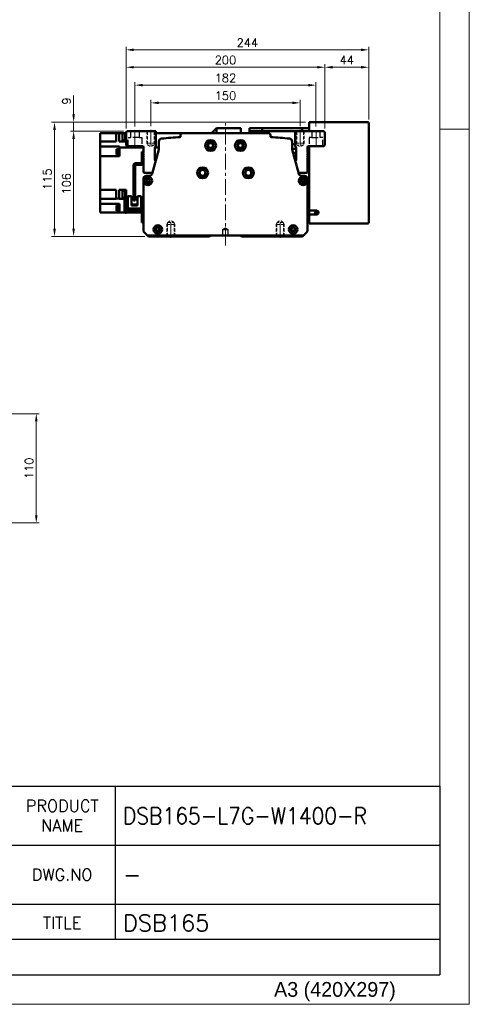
# Model space of a CAD drawing. Header units: millimetres. Extents: x 46891 to 51038, y 6223 to 10291.
# Tile 7 of 8: x 50586 to 51038, y 8529 to 9520. Entities that reach past the tile are written whole.
import ezdxf

# ---------------------------------------------------------------- set-up
doc = ezdxf.new("R2010")
doc.units = ezdxf.units.MM
doc.header["$LTSCALE"] = 0.5
for name, pattern in [('CENTER', [50.8, 31.75, -6.35, 6.35, -6.35]), ('HIDDEN', [9.525, 6.35, -3.175]), ('HIDDENX2', [19.05, 12.7, -6.35])]:
    doc.linetypes.add(name, pattern=pattern)
doc.layers.get('0').update_dxf_attribs({"lineweight": 20})
doc.layers.add('1', color=1, linetype='CENTER', lineweight=13)
doc.layers.add('외형선(ISO)', color=7, linetype='Continuous', lineweight=50)
doc.layers.add('2', color=2, linetype='HIDDENX2')
doc.layers.add('3', color=3, linetype='Continuous')
doc.styles.add('ACISOGDT', font='amgdt.shx')
doc.styles.add('DSR TEXT', font='romans.shx', dxfattribs={"bigfont": 'whgtxt.shx'})
doc.styles.get("Standard").update_dxf_attribs({"font": 'romans.shx', "bigfont": 'whgtxt.shx'})
doc.dimstyles.new('DSR', dxfattribs={"dimscale": 2, "dimtxt": 3, "dimasz": 3, "dimexe": 0.5, "dimexo": 0.5, "dimgap": 0.5, "dimtad": 1, "dimdsep": 46, "dimtxsty": 'Standard', "dimcen": 2.5, "dimclrd": 4, "dimclre": 4, "dimclrt": 2, "dimadec": 0, "dimazin": 2, "dimtfac": 1, "dimtmove": 0, "dimatfit": 3, "dimfxl": 0, "dimlwd": -1, "dimlwe": -1, "dimarcsym": 0})

# ---------------------------------------------------------------- blocks, each defined once
blk = doc.blocks.new('A$C13F00394')
at = {"layer": '3'}
for p, q in [((0, 32), (202.32, 32)), ((147.32, 32), (147.32, 6)), ((202.32, 32), (202.32, 0)), ((97.32, 22), (202.32, 22)), ((129.32, 12), (202.32, 12)), ((202.32, 6), (129.32, 6)), ((0, 0), (202.32, 0))]:
    blk.add_line(p, q, dxfattribs=at)
at = {"color": 7, "char_height": 2, "attachment_point": 5, "style": 'DSR TEXT'}
for s, insert in [('PRODUCT\\PNAME', (138.32, 27)), ('DWG.NO', (138.32, 17)), ('TITLE', (138.32, 8.83))]:
    blk.add_mtext(s, dxfattribs=dict(at, insert=insert))
blk = doc.blocks.new('A$C1C1952E1')
at = {"color": 1}
blk.add_lwpolyline([(0, 0), (420, 0), (420, 297), (0, 297)], close=True, dxfattribs=at)
at = {"color": 3}
blk.add_lwpolyline([(5, 5), (415, 5), (415, 292), (5, 292)], close=True, dxfattribs=at)
at = {"color": 7, "style": 'ACISOGDT'}
blk.add_text('A3 (420X297)', height=2.5, dxfattribs=at).set_placement((386.91, 1.28))
blk = doc.blocks.new('A$C1E181772')
at = {"layer": '외형선(ISO)'}
for p, q in [((17.4, 71), (17.4, 59.6)), ((19, 71), (17.4, 71)), ((11.1, 59.6), (16.9, 59.6)), ((17.4, 59.6), (18.94, 59.6)), ((9, 22), (9, 57.5)), ((10.6, 57.5), (10.6, 22)), ((16.9, 58), (11.1, 58)), ((1.6, 25), (0, 25)), ((0, 22), (0, 25)), ((0, 22), (0, 12)), ((1.6, 25), (1.6, 22)), ((1.6, 12.1), (1.6, 22)), ((3.3, 26.5), (3.3, 14.1)), ((7, 26.5), (3.3, 26.5)), ((7, 17.1), (7, 26.5)), ((10.6, 22), (9, 22)), ((16.7, 26.5), (13, 26.5)), ((13, 26.5), (13, 17.1)), ((16.7, 14.1), (16.7, 26.5)), ((2, 10), (16.9, 10)), ((17, 11.6), (2.1, 11.6)), ((3.3, 11.6), (3.3, 14.1)), ((5.3, 14.1), (3.3, 14.1)), ((14.7, 14.1), (5.3, 14.1)), ((7, 18.1), (13, 18.1)), ((13, 17.8), (7, 17.8)), ((7, 17.1), (13, 17.1)), ((16.7, 14.1), (14.7, 14.1)), ((16.7, 14.1), (16.7, 11.6)), ((17.4, 9.5), (17.4, 3)), ((17.4, 0), (17.4, 3)), ((17.4, 0), (19, 0))]:
    blk.add_line(p, q, dxfattribs=at)
for centre, radius, start, end in [((11.1, 57.5), 2.1, 90, 180), ((16.9, 60.1), 0.5, 270, 0), ((16.9, 60.1), 2.1, 270, 346.22585), ((11.1, 57.5), 0.5, 90, 180), ((2, 12), 2, 179.99989, 269.99989), ((2.1, 12.1), 0.5, 179.99989, 269.99989), ((16.9, 9.5), 0.5, 359.99989, 89.99989), ((17, 9.6), 2, 0.24541, 89.99989)]:
    blk.add_arc(centre, radius, start, end, dxfattribs=at)
blk = doc.blocks.new('*D127')
at = {"color": 1, "linetype": 'ByBlock'}
for p, q in [((50717.97, 9412.85), (50717.97, 9439.25)), ((50725.77, 9436.25), (50860.17, 9436.25)), ((50867.97, 9412.85), (50867.97, 9439.25))]:
    blk.add_line(p, q, dxfattribs=at)
at = {"color": 1}
for points in [[(50725.77, 9437.55), (50725.77, 9434.95), (50717.97, 9436.25)], [(50860.17, 9437.55), (50860.17, 9434.95), (50867.97, 9436.25)]]:
    blk.add_solid(points, dxfattribs=at)
at = {"layer": 'Defpoints', "color": 0}
for p in [(50867.97, 9436.25), (50717.97, 9409.25), (50867.97, 9409.25)]:
    blk.add_point(p, dxfattribs=at)
at = {"color": 3, "insert": (50792.97, 9443.45), "char_height": 8.4, "attachment_point": 5, "style": 'DSR TEXT'}
blk.add_mtext('150', dxfattribs=at)
blk = doc.blocks.new('*D128')
at = {"color": 1, "linetype": 'ByBlock'}
for p, q in [((50701.97, 9412.41), (50701.97, 9457.07)), ((50709.77, 9454.07), (50876.17, 9454.07)), ((50883.97, 9412.41), (50883.97, 9457.07))]:
    blk.add_line(p, q, dxfattribs=at)
at = {"color": 1}
for points in [[(50709.77, 9455.37), (50709.77, 9452.77), (50701.97, 9454.07)], [(50876.17, 9455.37), (50876.17, 9452.77), (50883.97, 9454.07)]]:
    blk.add_solid(points, dxfattribs=at)
at = {"layer": 'Defpoints', "color": 0}
for p in [(50883.97, 9454.07), (50701.97, 9408.81), (50883.97, 9408.81)]:
    blk.add_point(p, dxfattribs=at)
at = {"color": 3, "insert": (50792.97, 9461.27), "char_height": 8.4, "attachment_point": 5, "style": 'DSR TEXT'}
blk.add_mtext('182', dxfattribs=at)
blk = doc.blocks.new('*D129')
at = {"color": 1, "linetype": 'ByBlock'}
for p, q in [((50692.97, 9410.41), (50692.97, 9475.08)), ((50892.97, 9410.41), (50892.97, 9475.08)), ((50700.77, 9472.08), (50885.17, 9472.08))]:
    blk.add_line(p, q, dxfattribs=at)
at = {"color": 1}
for points in [[(50700.77, 9473.38), (50700.77, 9470.78), (50692.97, 9472.08)], [(50885.17, 9473.38), (50885.17, 9470.78), (50892.97, 9472.08)]]:
    blk.add_solid(points, dxfattribs=at)
at = {"layer": 'Defpoints', "color": 0}
for p in [(50892.97, 9472.08), (50692.97, 9406.81), (50892.97, 9406.81)]:
    blk.add_point(p, dxfattribs=at)
at = {"color": 3, "insert": (50792.97, 9479.28), "char_height": 8.4, "attachment_point": 5, "style": 'DSR TEXT'}
blk.add_mtext('200', dxfattribs=at)
blk = doc.blocks.new('*D130')
at = {"color": 1, "linetype": 'ByBlock'}
for p, q in [((50892.97, 9410.41), (50892.97, 9475.08)), ((50936.97, 9419.41), (50936.97, 9475.08)), ((50900.77, 9472.08), (50929.17, 9472.08))]:
    blk.add_line(p, q, dxfattribs=at)
at = {"color": 1}
for points in [[(50900.77, 9473.38), (50900.77, 9470.78), (50892.97, 9472.08)], [(50929.17, 9473.38), (50929.17, 9470.78), (50936.97, 9472.08)]]:
    blk.add_solid(points, dxfattribs=at)
at = {"layer": 'Defpoints', "color": 0}
for p in [(50936.97, 9472.08), (50936.97, 9415.81), (50892.97, 9406.81)]:
    blk.add_point(p, dxfattribs=at)
at = {"color": 3, "insert": (50914.97, 9479.28), "char_height": 8.4, "attachment_point": 5, "style": 'DSR TEXT'}
blk.add_mtext('44', dxfattribs=at)
blk = doc.blocks.new('*D147')
at = {"color": 1, "linetype": 'ByBlock'}
for p, q in [((50692.97, 9410.41), (50692.97, 9492.61)), ((50929.17, 9489.61), (50700.77, 9489.61)), ((50936.97, 9419.41), (50936.97, 9492.61))]:
    blk.add_line(p, q, dxfattribs=at)
at = {"color": 1}
for points in [[(50700.77, 9490.91), (50700.77, 9488.31), (50692.97, 9489.61)], [(50929.17, 9490.91), (50929.17, 9488.31), (50936.97, 9489.61)]]:
    blk.add_solid(points, dxfattribs=at)
at = {"layer": 'Defpoints', "color": 0}
for p in [(50692.97, 9489.61), (50936.97, 9415.81), (50692.97, 9406.81)]:
    blk.add_point(p, dxfattribs=at)
at = {"color": 3, "insert": (50814.97, 9496.81), "char_height": 8.4, "attachment_point": 5, "style": 'DSR TEXT'}
blk.add_mtext('244', dxfattribs=at)
blk = doc.blocks.new('*D148')
at = {"color": 1, "linetype": 'ByBlock'}
for p, q in [((50690.37, 9407.81), (50637.3, 9407.81)), ((50640.3, 9400.01), (50640.3, 9309.61)), ((50711.87, 9301.81), (50637.3, 9301.81))]:
    blk.add_line(p, q, dxfattribs=at)
at = {"color": 1}
for points in [[(50639, 9400.01), (50641.6, 9400.01), (50640.3, 9407.81)], [(50639, 9309.61), (50641.6, 9309.61), (50640.3, 9301.81)]]:
    blk.add_solid(points, dxfattribs=at)
at = {"layer": 'Defpoints', "color": 0}
for p in [(50693.97, 9407.81), (50640.3, 9301.81), (50715.47, 9301.81)]:
    blk.add_point(p, dxfattribs=at)
at = {"color": 3, "insert": (50633.1, 9354.81), "char_height": 8.4, "attachment_point": 5, "rotation": 90, "style": 'DSR TEXT'}
blk.add_mtext('106', dxfattribs=at)
blk = doc.blocks.new('*D149')
at = {"color": 1, "linetype": 'ByBlock'}
for p, q in [((50640.3, 9424.61), (50640.3, 9443.61)), ((50873.37, 9416.81), (50637.3, 9416.81)), ((50640.3, 9407.81), (50640.3, 9416.81)), ((50690.37, 9407.81), (50637.3, 9407.81)), ((50640.3, 9400.01), (50640.3, 9392.21))]:
    blk.add_line(p, q, dxfattribs=at)
at = {"color": 1}
for points in [[(50639, 9424.61), (50641.6, 9424.61), (50640.3, 9416.81)], [(50639, 9400.01), (50641.6, 9400.01), (50640.3, 9407.81)]]:
    blk.add_solid(points, dxfattribs=at)
at = {"layer": 'Defpoints', "color": 0}
for p in [(50640.3, 9416.81), (50876.97, 9416.81), (50693.97, 9407.81)]:
    blk.add_point(p, dxfattribs=at)
at = {"color": 3, "insert": (50633.1, 9438.01), "char_height": 8.4, "attachment_point": 5, "rotation": 90, "style": 'DSR TEXT'}
blk.add_mtext('9', dxfattribs=at)
blk = doc.blocks.new('*D150')
at = {"color": 1, "linetype": 'ByBlock'}
for p, q in [((50873.37, 9416.81), (50618.11, 9416.81)), ((50621.11, 9409.01), (50621.11, 9309.61)), ((50711.87, 9301.81), (50618.11, 9301.81))]:
    blk.add_line(p, q, dxfattribs=at)
at = {"color": 1}
for points in [[(50619.81, 9409.01), (50622.41, 9409.01), (50621.11, 9416.81)], [(50619.81, 9309.61), (50622.41, 9309.61), (50621.11, 9301.81)]]:
    blk.add_solid(points, dxfattribs=at)
at = {"layer": 'Defpoints', "color": 0}
for p in [(50876.97, 9416.81), (50621.11, 9301.81), (50715.47, 9301.81)]:
    blk.add_point(p, dxfattribs=at)
at = {"color": 3, "insert": (50613.91, 9359.31), "char_height": 8.4, "attachment_point": 5, "rotation": 90, "style": 'DSR TEXT'}
blk.add_mtext('115', dxfattribs=at)
blk = doc.blocks.new('*D156')
at = {"color": 1, "linetype": 'ByBlock'}
for p, q in [((50544.15, 9123.43), (50605.79, 9123.43)), ((50602.79, 9115.63), (50602.79, 9021.23)), ((50544.15, 9013.43), (50605.79, 9013.43))]:
    blk.add_line(p, q, dxfattribs=at)
at = {"color": 1}
for points in [[(50601.48, 9115.63), (50604.09, 9115.63), (50602.79, 9123.43)], [(50601.48, 9021.23), (50604.09, 9021.23), (50602.79, 9013.43)]]:
    blk.add_solid(points, dxfattribs=at)
at = {"layer": 'Defpoints', "color": 0}
for p in [(50540.55, 9123.43), (50540.55, 9013.43), (50602.79, 9013.43)]:
    blk.add_point(p, dxfattribs=at)
at = {"color": 3, "insert": (50595.59, 9068.43), "char_height": 8.4, "attachment_point": 5, "rotation": 90, "style": 'DSR TEXT'}
blk.add_mtext('110', dxfattribs=at)

msp = doc.modelspace()

# ---------------------------------------------------------------- linework, layer by layer
at = {"color": 2, "linetype": 'HIDDEN'}
for p, q in [((50713.9745, 9407.81317), (50713.9745, 9395.81317)), ((50714.5745, 9407.21317), (50713.9745, 9407.81317)), ((50721.3745, 9407.21317), (50714.5745, 9407.21317)), ((50714.5745, 9407.21317), (50714.5745, 9393.81317)), ((50721.3745, 9407.21317), (50721.9745, 9407.81317)), ((50721.3745, 9407.21317), (50721.3745, 9393.81317)), ((50721.9745, 9407.81317), (50721.9745, 9395.81317)), ((50863.9745, 9407.81317), (50863.9745, 9395.81317)), ((50864.5745, 9407.21317), (50863.9745, 9407.81317)), ((50871.3745, 9407.21317), (50864.5745, 9407.21317)), ((50864.5745, 9407.21317), (50864.5745, 9393.81317)), ((50871.3745, 9407.21317), (50871.9745, 9407.81317)), ((50871.3745, 9407.21317), (50871.3745, 9393.81317)), ((50871.9745, 9407.81317), (50871.9745, 9395.81317)), ((50721.9745, 9395.81317), (50713.9745, 9395.81317)), ((50713.9745, 9395.81317), (50714.5745, 9394.77393)), ((50721.9745, 9395.81317), (50721.3745, 9394.77393)), ((50871.9745, 9395.81317), (50863.9745, 9395.81317)), ((50863.9745, 9395.81317), (50864.5745, 9394.77393)), ((50871.9745, 9395.81317), (50871.3745, 9394.77393)), ((50721.3745, 9393.81317), (50714.5745, 9393.81317)), ((50714.5745, 9393.81317), (50717.9745, 9391.85017)), ((50721.3745, 9393.81317), (50717.9745, 9391.85017)), ((50871.3745, 9393.81317), (50864.5745, 9393.81317)), ((50864.5745, 9393.81317), (50867.9745, 9391.85017)), ((50871.3745, 9393.81317), (50867.9745, 9391.85017)), ((50734.5745, 9315.81317), (50737.9745, 9317.77616)), ((50734.5745, 9315.81317), (50741.3745, 9315.81317)), ((50734.5745, 9302.41317), (50734.5745, 9315.81317)), ((50741.3745, 9315.81317), (50737.9745, 9317.77616)), ((50741.3745, 9302.41317), (50741.3745, 9315.81317)), ((50844.5745, 9315.81317), (50847.9745, 9317.77616)), ((50851.3745, 9315.81317), (50844.5745, 9315.81317)), ((50844.5745, 9302.41317), (50844.5745, 9315.81317)), ((50851.3745, 9315.81317), (50847.9745, 9317.77616)), ((50851.3745, 9302.41317), (50851.3745, 9315.81317)), ((50733.9745, 9313.81317), (50734.5745, 9314.8524)), ((50733.9745, 9313.81317), (50741.9745, 9313.81317)), ((50733.9745, 9301.81317), (50733.9745, 9313.81317)), ((50741.9745, 9313.81317), (50741.3745, 9314.8524)), ((50741.9745, 9301.81317), (50741.9745, 9313.81317)), ((50843.9745, 9313.81317), (50844.5745, 9314.8524)), ((50851.9745, 9313.81317), (50843.9745, 9313.81317)), ((50843.9745, 9301.81317), (50843.9745, 9313.81317)), ((50851.9745, 9313.81317), (50851.3745, 9314.8524)), ((50851.9745, 9301.81317), (50851.9745, 9313.81317)), ((50734.5745, 9302.41317), (50733.9745, 9301.81317)), ((50734.5745, 9302.41317), (50741.3745, 9302.41317)), ((50741.3745, 9302.41317), (50741.9745, 9301.81317)), ((50844.5745, 9302.41317), (50843.9745, 9301.81317)), ((50851.3745, 9302.41317), (50844.5745, 9302.41317)), ((50851.3745, 9302.41317), (50851.9745, 9301.81317))]:
    msp.add_line(p, q, dxfattribs=at)
at = {"color": 1, "linetype": 'CENTER'}
for p, q in [((50717.9745, 9409.24871), (50717.9745, 9390.68401)), ((50867.9745, 9409.24871), (50867.9745, 9390.68401)), ((50737.9745, 9300.37762), (50737.9745, 9318.94232)), ((50847.9745, 9300.37762), (50847.9745, 9318.94232))]:
    msp.add_line(p, q, dxfattribs=at)
at = {"color": 1}
msp.add_line((51038.06932, 9409.88267), (51008.40982, 9409.88267), dxfattribs=at)
at = {"layer": '1'}
for p, q in [((50792.9745, 9292.81317), (50792.9745, 9415.81317)), ((50701.9745, 9391.81317), (50701.9745, 9408.81317)), ((50883.9745, 9391.81317), (50883.9745, 9408.81317))]:
    msp.add_line(p, q, dxfattribs=at)
at = {"layer": '2'}
for p, q in [((50697.7245, 9401.31317), (50697.7245, 9407.81317)), ((50706.2245, 9407.81317), (50706.2245, 9401.31317)), ((50879.7245, 9407.81317), (50879.7245, 9401.31317)), ((50888.2245, 9401.31317), (50888.2245, 9407.81317)), ((50694.9745, 9401.31317), (50697.7245, 9401.31317)), ((50694.9745, 9392.81317), (50694.9745, 9401.31317)), ((50706.2245, 9401.31317), (50697.7245, 9401.31317)), ((50706.2245, 9401.31317), (50708.9745, 9401.31317)), ((50708.9745, 9401.31317), (50708.9745, 9392.81317)), ((50879.7245, 9401.31317), (50876.9745, 9401.31317)), ((50876.9745, 9401.31317), (50876.9745, 9392.81317)), ((50879.7245, 9401.31317), (50888.2245, 9401.31317)), ((50890.9745, 9401.31317), (50888.2245, 9401.31317)), ((50890.9745, 9392.81317), (50890.9745, 9401.31317)), ((50790.4745, 9308.81317), (50792.9745, 9310.31532)), ((50790.4745, 9302.81316), (50790.4745, 9308.81317)), ((50790.4745, 9308.81317), (50795.4745, 9308.81317)), ((50792.9745, 9310.31532), (50795.4745, 9308.81317)), ((50795.4745, 9308.81317), (50795.4745, 9302.81316))]:
    msp.add_line(p, q, dxfattribs=at)
at = {"layer": '3'}
for p in [(51008.40982, 8748.47582), (49808.28287, 8558.65502)]:
    msp.add_line(p, (51008.40982, 8558.65502), dxfattribs=at)
at = {"layer": '외형선(ISO)'}
for p, q in [((50876.9745, 9415.81317), (50876.9745, 9416.81317)), ((50935.9745, 9416.81317), (50876.9745, 9416.81317)), ((50876.9745, 9407.81317), (50876.9745, 9415.81317)), ((50936.9745, 9315.81317), (50936.9745, 9415.81317)), ((50666.9745, 9405.81317), (50682.9745, 9405.81317)), ((50666.9745, 9401.41317), (50666.9745, 9405.81317)), ((50685.9745, 9405.81317), (50682.9745, 9405.81317)), ((50682.9745, 9397.41317), (50682.9745, 9405.81317)), ((50690.9745, 9405.81317), (50685.9745, 9405.81317)), ((50685.9745, 9405.81317), (50685.9745, 9397.41317)), ((50689.3745, 9398.73306), (50689.3745, 9405.73306)), ((50691.9745, 9405.73306), (50689.3745, 9405.73306)), ((50690.9745, 9405.81317), (50691.9745, 9405.81317)), ((50690.9745, 9405.81317), (50690.9745, 9405.73306)), ((50691.9745, 9398.43306), (50691.9745, 9406.03306)), ((50692.9745, 9406.03306), (50691.9745, 9406.03306)), ((50693.9745, 9407.81317), (50692.9745, 9406.81317)), ((50692.9745, 9406.81317), (50692.9745, 9393.81317)), ((50722.9745, 9407.81317), (50693.9745, 9407.81317)), ((50722.9745, 9393.1377), (50722.9745, 9407.81317)), ((50722.9745, 9405.81317), (50749.74709, 9405.81317)), ((50836.20191, 9405.81317), (50749.74709, 9405.81317)), ((50778.9745, 9405.81317), (50783.9745, 9410.81317)), ((50783.9745, 9405.81317), (50783.9745, 9410.81317)), ((50808.4245, 9410.81317), (50783.9745, 9410.81317)), ((50808.4245, 9410.81317), (50808.4245, 9405.81317)), ((50816.9745, 9410.81317), (50816.9745, 9407.86538)), ((50829.9745, 9410.81317), (50816.9745, 9410.81317)), ((50816.9745, 9407.86538), (50816.9745, 9405.81317)), ((50829.9745, 9407.86538), (50816.9745, 9407.86538)), ((50829.9745, 9407.86538), (50829.9745, 9410.81317)), ((50829.9745, 9410.81317), (50869.9745, 9410.81317)), ((50829.9745, 9410.81317), (50829.9745, 9407.86538)), ((50829.9745, 9405.81317), (50829.9745, 9407.86538)), ((50869.9745, 9407.86538), (50829.9745, 9407.86538)), ((50829.9745, 9405.81317), (50829.9745, 9407.86538)), ((50862.9745, 9407.81317), (50862.9745, 9393.1377)), ((50891.9745, 9407.81317), (50862.9745, 9407.81317)), ((50869.9745, 9410.81317), (50869.9745, 9407.81317)), ((50876.9745, 9410.81317), (50869.9745, 9410.81317)), ((50892.9745, 9406.81317), (50891.9745, 9407.81317)), ((50892.9745, 9393.81317), (50892.9745, 9406.81317)), ((50666.9745, 9401.41317), (50666.9745, 9397.41317)), ((50682.9745, 9397.41317), (50666.9745, 9397.41317)), ((50666.9745, 9397.25701), (50666.9745, 9397.41317)), ((50666.9745, 9397.25701), (50666.9745, 9392.18028)), ((50690.9745, 9397.41317), (50685.9745, 9397.41317)), ((50691.9745, 9398.73306), (50689.3745, 9398.73306)), ((50690.9745, 9397.41317), (50690.9745, 9398.73306)), ((50690.9745, 9397.41317), (50690.9745, 9397.3741)), ((50690.9745, 9397.3741), (50692.9745, 9397.3741)), ((50692.9745, 9398.43306), (50691.9745, 9398.43306)), ((50725.9745, 9397.27629), (50725.9745, 9389.49884)), ((50747.74709, 9403.81317), (50747.74709, 9402.30045)), ((50838.20191, 9402.30045), (50838.20191, 9403.81317)), ((50859.9745, 9389.49884), (50859.9745, 9397.27629)), ((50862.9745, 9394.66817), (50859.9745, 9394.66817)), ((50686.4745, 9392.18028), (50666.9745, 9392.18028)), ((50666.9745, 9387.01317), (50666.9745, 9392.18028)), ((50666.9745, 9387.01317), (50666.9745, 9382.51317)), ((50683.2745, 9384.26174), (50683.2745, 9389.76174)), ((50683.2745, 9389.76174), (50685.2745, 9389.76174)), ((50683.2745, 9384.26174), (50685.2745, 9384.26174)), ((50685.2745, 9384.06174), (50685.2745, 9389.96174)), ((50685.2745, 9389.96174), (50685.9745, 9389.96174)), ((50685.9745, 9384.01174), (50685.9745, 9390.01174)), ((50685.9745, 9390.01174), (50686.4745, 9390.01174)), ((50686.4745, 9392.18028), (50686.4745, 9392.14583)), ((50686.4745, 9391.47935), (50686.4745, 9392.14583)), ((50710.4745, 9391.47935), (50686.4745, 9391.47935)), ((50686.4745, 9391.47935), (50686.4745, 9382.51317)), ((50692.9745, 9393.81317), (50693.9745, 9392.81317)), ((50693.9745, 9392.81317), (50709.4745, 9392.81317)), ((50710.4745, 9391.81317), (50710.4745, 9385.31317)), ((50710.4745, 9385.31317), (50710.9745, 9384.81317)), ((50710.9745, 9384.81317), (50710.4745, 9384.31317)), ((50710.4745, 9384.31317), (50710.4745, 9383.31317)), ((50725.90784, 9389.13986), (50719.21414, 9364.73623)), ((50721.9745, 9378.81317), (50721.9745, 9390.1377)), ((50725.9745, 9391.47935), (50722.15786, 9391.47935)), ((50859.9745, 9389.81317), (50863.9745, 9389.81317)), ((50866.73486, 9364.73623), (50860.04115, 9389.13986)), ((50863.9745, 9385.81317), (50860.95364, 9385.81317)), ((50863.9745, 9390.1377), (50863.9745, 9378.81317)), ((50874.9745, 9384.81317), (50875.4745, 9385.31317)), ((50875.4745, 9384.31317), (50874.9745, 9384.81317)), ((50875.4745, 9385.31317), (50875.4745, 9391.81317)), ((50875.4745, 9383.31317), (50875.4745, 9384.31317)), ((50876.4745, 9392.81317), (50891.9745, 9392.81317)), ((50876.9745, 9327.81317), (50876.9745, 9392.81317)), ((50891.9745, 9392.81317), (50892.9745, 9393.81317)), ((50686.4745, 9382.51317), (50666.9745, 9382.51317)), ((50666.9745, 9348.61317), (50666.9745, 9382.51317)), ((50685.2745, 9384.06174), (50685.9745, 9384.06174)), ((50685.9745, 9384.01174), (50686.4745, 9384.01174)), ((50710.4745, 9383.31317), (50710.9745, 9382.81317)), ((50710.9745, 9382.81317), (50710.4745, 9382.31317)), ((50710.4745, 9382.31317), (50710.4745, 9381.31317)), ((50710.4745, 9381.31317), (50710.9745, 9380.81317)), ((50710.9745, 9380.81317), (50710.4745, 9380.31317)), ((50710.4745, 9380.31317), (50710.4745, 9366.81317)), ((50874.9745, 9382.81317), (50875.4745, 9383.31317)), ((50875.4745, 9382.31317), (50874.9745, 9382.81317)), ((50874.9745, 9380.81317), (50875.4745, 9381.31317)), ((50875.4745, 9380.31317), (50874.9745, 9380.81317)), ((50875.4745, 9381.31317), (50875.4745, 9382.31317)), ((50875.4745, 9366.81317), (50875.4745, 9380.31317)), ((50711.4745, 9365.81317), (50717.9745, 9365.81317)), ((50867.9745, 9365.81317), (50874.4745, 9365.81317)), ((50710.4745, 9359.81317), (50710.4745, 9308.05581)), ((50716.4141, 9362.81317), (50713.4745, 9362.81317)), ((50872.4745, 9362.81317), (50869.5349, 9362.81317)), ((50875.4745, 9308.05581), (50875.4745, 9359.81317)), ((50666.9745, 9348.61317), (50682.9745, 9348.61317)), ((50666.9745, 9348.61317), (50666.9745, 9344.61317)), ((50682.9745, 9348.61317), (50682.9745, 9340.14698)), ((50685.9745, 9348.61317), (50685.9745, 9340.14698)), ((50690.9745, 9348.61317), (50685.9745, 9348.61317)), ((50689.3745, 9340.60255), (50689.3745, 9347.60255)), ((50691.9745, 9347.60255), (50689.3745, 9347.60255)), ((50690.9745, 9348.61459), (50690.9745, 9348.61317)), ((50690.9745, 9348.61459), (50692.9745, 9348.61459)), ((50690.9745, 9347.60255), (50690.9745, 9348.61317)), ((50691.9745, 9340.81336), (50691.9745, 9347.90255)), ((50692.9745, 9347.90255), (50691.9745, 9347.90255)), ((50692.9745, 9345.37647), (50692.9745, 9348.61459)), ((50692.9745, 9345.37647), (50692.9745, 9342.82862)), ((50666.9745, 9339.49122), (50666.9745, 9344.61317)), ((50682.9745, 9339.49122), (50666.9745, 9339.49122)), ((50666.9745, 9339.4805), (50666.9745, 9339.49122)), ((50666.9745, 9339.4805), (50666.9745, 9334.71317)), ((50685.9745, 9340.14698), (50682.9745, 9340.14698)), ((50682.9745, 9339.49122), (50682.9745, 9340.14698)), ((50685.9745, 9340.14698), (50685.9745, 9339.49122)), ((50690.9745, 9339.49122), (50685.9745, 9339.49122)), ((50691.4745, 9340.60255), (50689.3745, 9340.60255)), ((50690.9745, 9340.60255), (50690.9745, 9339.49122)), ((50690.9745, 9339.49122), (50690.9745, 9339.48853)), ((50691.4745, 9339.48853), (50690.9745, 9339.48853)), ((50692.9745, 9340.81336), (50692.9745, 9342.82862)), ((50694.77448, 9340.14698), (50693.0745, 9340.14698)), ((50700.4745, 9340.14698), (50698.47448, 9340.14698)), ((50704.47448, 9340.14698), (50702.0745, 9340.14698)), ((50710.4745, 9340.14698), (50708.17448, 9340.14698)), ((50686.4745, 9334.71317), (50666.9745, 9334.71317)), ((50666.9745, 9334.71317), (50666.9745, 9330.21317)), ((50666.9745, 9325.81317), (50666.9745, 9330.21317)), ((50686.4745, 9325.81317), (50666.9745, 9325.81317)), ((50683.2745, 9327.50223), (50683.2745, 9333.00223)), ((50683.2745, 9333.00223), (50685.2745, 9333.00223)), ((50683.2745, 9327.50223), (50685.2745, 9327.50223)), ((50685.2745, 9327.30223), (50685.2745, 9333.20223)), ((50685.2745, 9333.20223), (50685.9745, 9333.20223)), ((50685.2745, 9327.30223), (50685.9745, 9327.30223)), ((50685.9745, 9327.25223), (50685.9745, 9333.25223)), ((50685.9745, 9333.25223), (50686.4745, 9333.25223)), ((50685.9745, 9327.25223), (50686.4745, 9327.25223)), ((50686.4745, 9334.71317), (50686.4745, 9334.36932)), ((50686.4745, 9325.81317), (50686.4745, 9334.36932)), ((50710.4745, 9325.81317), (50686.4745, 9325.81317)), ((50691.9745, 9325.59327), (50691.9745, 9325.81317)), ((50692.9745, 9325.59327), (50691.9745, 9325.59327)), ((50692.9745, 9325.81317), (50692.9745, 9325.59327)), ((50876.9745, 9329.81317), (50875.4745, 9329.81317)), ((50876.9745, 9329.22082), (50875.4745, 9329.22082)), ((50876.9745, 9323.81317), (50876.9745, 9327.81317)), ((50876.9745, 9327.81317), (50884.4745, 9327.81317)), ((50876.9745, 9320.81317), (50875.4745, 9320.81317)), ((50884.4745, 9323.81317), (50876.9745, 9323.81317)), ((50876.9745, 9315.81317), (50876.9745, 9323.81317)), ((50876.9745, 9314.81317), (50876.9745, 9315.81317)), ((50711.35318, 9305.93449), (50714.4745, 9302.81316)), ((50871.4745, 9302.81317), (50874.59582, 9305.93449)), ((50876.9745, 9314.81317), (50935.9745, 9314.81317)), ((50714.4745, 9302.81316), (50871.4745, 9302.81317)), ((50714.4745, 9302.81316), (50715.4745, 9301.81317)), ((50715.4745, 9301.81317), (50776.9745, 9301.81317)), ((50776.9745, 9301.81317), (50777.82805, 9302.66672)), ((50808.12095, 9302.66672), (50808.9745, 9301.81317)), ((50808.9745, 9301.81317), (50870.4745, 9301.81317)), ((50870.4745, 9301.81317), (50871.4745, 9302.81317))]:
    msp.add_line(p, q, dxfattribs=at)
for centre, radius in [((50777.9745, 9393.31317), 5.5), ((50777.9745, 9393.31317), 3.3), ((50777.9745, 9393.31317), 2.4585), ((50807.9745, 9393.31317), 5.5), ((50807.9745, 9393.31317), 3.3), ((50807.9745, 9393.31317), 2.4585), ((50769.9745, 9365.81317), 5.5), ((50769.9745, 9365.81317), 3.3), ((50769.9745, 9365.81317), 2.9585), ((50815.9745, 9365.81317), 5.5), ((50815.9745, 9365.81317), 3.3), ((50815.9745, 9365.81317), 2.9585), ((50714.9745, 9357.81317), 4.25), ((50714.9745, 9357.81317), 2.25), ((50870.9745, 9357.81317), 4.25), ((50870.9745, 9357.81317), 2.25), ((50884.4745, 9325.81317), 1.2295), ((50724.9745, 9308.81317), 4.25), ((50724.9745, 9308.81317), 2.25), ((50860.9745, 9308.81317), 4.25), ((50860.9745, 9308.81317), 2.25)]:
    msp.add_circle(centre, radius, dxfattribs=at)
for centre, radius, start, end in [((50935.9745, 9415.81317), 1, 0, 90), ((50749.74709, 9403.81317), 2, 90.00000006, 180), ((50836.20191, 9403.81317), 2, 0, 90.00000006), ((50728.9745, 9397.27629), 3, 95.80911543, 180), ((50778.9745, 8905.81317), 497, 93.65644441, 95.80911544), ((50747.24709, 9402.30045), 0.5, 273.65644441, 0), ((50838.70191, 9402.30045), 0.5, 180, 266.34355561), ((50806.9745, 8905.81317), 497, 84.19088467, 86.34355571), ((50856.9745, 9397.27629), 3, 0, 84.19088467), ((50709.4745, 9391.81317), 1, 0, 90), ((50726.9745, 9390.1377), 5, 143.13010235, 180), ((50724.9745, 9389.49884), 1, 338.96248903, 0), ((50860.9745, 9389.49884), 1, 180, 201.03751108), ((50858.9745, 9390.1377), 5, 0, 36.86989765), ((50876.4745, 9391.81317), 1, 90, 180), ((50722.9745, 9378.81317), 1, 180, 260.24117555), ((50862.9745, 9378.81317), 1, 279.75876885, 0), ((50711.4745, 9366.81317), 1, 180, 270), ((50716.4141, 9365.81317), 3, 270.00000006, 338.96248903), ((50717.9745, 9362.81317), 3, 61.42737304, 90), ((50867.9745, 9362.81317), 3, 90, 118.57264542), ((50869.5349, 9365.81317), 3, 201.03751108, 270.00000006), ((50874.4745, 9366.81317), 1, 270, 0), ((50713.4745, 9359.81317), 3, 90.00000006, 180), ((50714.9745, 9357.81317), 1.5, 41.40962211, 318.59037789), ((50716.4745, 9359.13604), 0.5, 221.40962211, 335.37910443), ((50716.4745, 9356.49029), 0.5, 24.62089558, 138.59037789), ((50869.4745, 9359.13604), 0.5, 204.62088507, 318.59037789), ((50869.4745, 9356.49029), 0.5, 41.40962211, 155.37909392), ((50870.9745, 9357.81317), 1.621, 148.98236194, 211.01763805), ((50870.9745, 9357.81317), 1.5, 221.40962211, 138.59037789), ((50872.4745, 9359.81317), 3, 0, 90.00000006), ((50884.4745, 9325.81317), 2, 270, 90), ((50935.9745, 9315.81317), 1, 270, 0), ((50713.4745, 9308.05581), 3, 180, 225.00000006), ((50724.9745, 9308.81317), 1.6, 134.4153086, 45.5846914), ((50723.50481, 9310.31317), 0.5, 314.4153086, 55.46537147), ((50726.44419, 9310.31317), 0.5, 124.5346223, 225.5846914), ((50860.9745, 9308.81317), 1.6, 134.4153086, 45.5846914), ((50859.50481, 9310.31317), 0.5, 314.4153086, 55.4653854), ((50862.44419, 9310.31317), 0.5, 124.53460837, 225.5846914), ((50872.4745, 9308.05581), 3, 315.00000006, 0), ((50778.18161, 9302.31317), 0.5, 90, 135), ((50807.76739, 9302.31317), 0.5, 45, 90)]:
    msp.add_arc(centre, radius, start, end, dxfattribs=at)

# ---------------------------------------------------------------- block references
at = {"xscale": 5.931900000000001, "yscale": 5.931900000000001, "zscale": 5.931900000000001}
for name, p in [('A$C1C1952E1', (48546.67132, 8528.99552)), ('A$C13F00394', (49808.28288, 8558.65502))]:
    msp.add_blockref(name, p, dxfattribs=at)
msp.add_blockref('A$C1E181772', (50691.47447, 9315.81333))

# ---------------------------------------------------------------- texts
at = {"color": 2, "style": 'DSR TEXT', "width": 0.9}
msp.add_text('DSB165-L7G-W1400-R', height=16.60932, dxfattribs=at).set_placement((50689.92945, 8710.40283))
at = {"color": 2, "style": 'DSR TEXT'}
for s, p in [('-', (50689.92945, 8651.08383)), ('DSB165', (50689.92945, 8602.59245))]:
    msp.add_text(s, height=16.60932, dxfattribs=at).set_placement(p)

# ---------------------------------------------------------------- dimensions: what is measured, and where the dimension line sits
for base, p1, p2, picture, middle in [((50692.9745, 9489.61196), (50936.9745, 9415.81317), (50692.9745, 9406.81317), '*D147', (50814.9745, 9496.81196)), ((50892.9745, 9472.07507), (50692.9745, 9406.81317), (50892.9745, 9406.81317), '*D129', (50792.9745, 9479.27507)), ((50936.9745, 9472.07507), (50892.9745, 9406.81317), (50936.9745, 9415.81317), '*D130', (50914.9745, 9479.27507)), ((50883.9745, 9454.07148), (50701.9745, 9408.81317), (50883.9745, 9408.81317), '*D128', (50792.9745, 9461.27148)), ((50867.9745, 9436.24613), (50717.9745, 9409.24871), (50867.9745, 9409.24871), '*D127', (50792.9745, 9443.44613))]:
    dim = msp.add_linear_dim(base=base, p1=p1, p2=p2, dimstyle='DSR', override={"dimscale": 3, "dimtxt": 2.8, "dimasz": 2.600136, "dimexe": 1, "dimexo": 1.2, "dimgap": 1, "dimdec": 4, "dimtxsty": 'DSR TEXT', "dimclrd": 1, "dimclre": 1, "dimclrt": 3, "dimtdec": 4, "dimtix": 1})
    dim.commit()
    dim.dimension.update_dxf_attribs({"geometry": picture, "text_midpoint": middle})
dim = msp.add_linear_dim(base=(50640.29745, 9416.81317), p1=(50693.9745, 9407.81317), p2=(50876.9745, 9416.81317), angle=90, dimstyle='DSR', override={"dimscale": 3, "dimtxt": 2.8, "dimasz": 2.600136, "dimexe": 1, "dimexo": 1.2, "dimgap": 1, "dimdec": 4, "dimtxsty": 'DSR TEXT', "dimclrd": 1, "dimclre": 1, "dimclrt": 3, "dimtdec": 4, "dimtix": 1})
dim.commit()
dim.dimension.update_dxf_attribs({"geometry": '*D149', "text_midpoint": (50640.29745, 9438.01398), "dimtype": 160})
for base, p1, p2, picture, middle in [((50621.10619, 9301.81317), (50876.9745, 9416.81317), (50715.4745, 9301.81317), '*D150', (50613.90619, 9359.31317)), ((50640.29745, 9301.81317), (50693.9745, 9407.81317), (50715.4745, 9301.81317), '*D148', (50633.09745, 9354.81317)), ((50602.78505, 9013.42724), (50540.54931, 9123.42724), (50540.54931, 9013.42724), '*D156', (50595.58505, 9068.42724))]:
    dim = msp.add_linear_dim(base=base, p1=p1, p2=p2, angle=90, dimstyle='DSR', override={"dimscale": 3, "dimtxt": 2.8, "dimasz": 2.600136, "dimexe": 1, "dimexo": 1.2, "dimgap": 1, "dimdec": 4, "dimtxsty": 'DSR TEXT', "dimclrd": 1, "dimclre": 1, "dimclrt": 3, "dimtdec": 4, "dimtix": 1})
    dim.commit()
    dim.dimension.update_dxf_attribs({"geometry": picture, "text_midpoint": middle})

doc.saveas('drawing.dxf')
